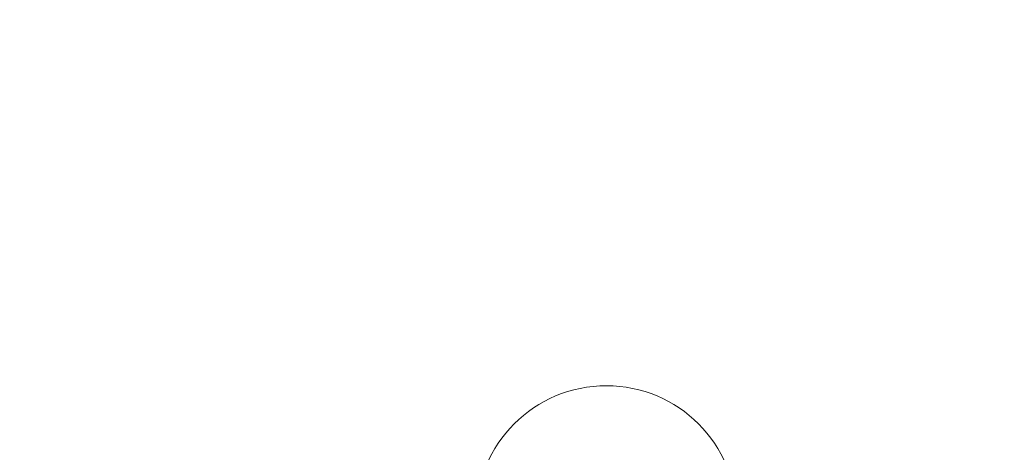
# Model space of a CAD drawing. Extents: x 413123 to 1465301, y 377724 to 504150.
# Tile 68 of 256: x 1463234 to 1463245, y 433294 to 433299. Entities that reach past the tile are written whole.
import ezdxf

# ---------------------------------------------------------------- set-up
doc = ezdxf.new("R2010")
doc.units = 0
doc.header["$MEASUREMENT"] = 0
doc.linetypes.add('DGN Style 1', pattern=[8.732639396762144, 0.01453018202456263, -8.71810921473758])
doc.linetypes.add('DGN Style 3', pattern=[20.34225483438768, 14.53018202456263, -5.812072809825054])
for name, color, linetype, lineweight in [('GE_X_Cells', 40, 'Continuous', 0), ('PV_X_Curb', 120, 'DGN Style 1', 0), ('PV_X_EOP', 7, 'DGN Style 3', 0)]:
    doc.layers.add(name, color=color, linetype=linetype, lineweight=lineweight)

# ---------------------------------------------------------------- blocks, each defined once
blk = doc.blocks.new('PC_73')
at = {"layer": 'GE_X_Cells', "color": 52, "linetype": 'Continuous', "lineweight": 0}
blk.add_circle((0, 0), 0.075, dxfattribs=at)

msp = doc.modelspace()

# ---------------------------------------------------------------- linework, layer by layer
at = {"layer": 'PV_X_Curb'}
for points, knots in [([(1463034.114341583, 433358.5354235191, 570.967442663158), (1463034.382762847, 433357.8525596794, 570.9829174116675), (1463034.902669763, 433356.6746703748, 570.9791408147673), (1463036.322057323, 433354.5205973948, 570.6849760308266), (1463037.748960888, 433352.2020754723, 570.6878951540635), (1463040.018756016, 433349.1857511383, 570.9427811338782), (1463042.639031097, 433346.7780487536, 570.7955674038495), (1463044.970687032, 433345.5933757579, 570.8824061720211), (1463045.921303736, 433345.2188641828, 570.878208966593), (1463051.106075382, 433343.1762354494, 570.8553169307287), (1463056.290847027, 433341.1336067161, 570.8324248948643), (1463061.475618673, 433339.0909779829, 570.809532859), (1463062.018547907, 433338.9041474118, 570.7725412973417), (1463062.561477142, 433338.7173168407, 570.7355497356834), (1463063.104406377, 433338.5304862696, 570.6985581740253), (1463069.657625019, 433335.9461940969, 570.7210719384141), (1463076.21084366, 433333.3619019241, 570.7435857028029), (1463082.764062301, 433330.7776097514, 570.7660994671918), (1463087.246478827, 433329.0023655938, 570.8028168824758), (1463091.728895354, 433327.2271214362, 570.8395342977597), (1463096.211311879, 433325.4518772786, 570.8762517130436), (1463096.878442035, 433325.1897515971, 570.9638925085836), (1463097.545572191, 433324.9276259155, 571.0515333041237), (1463098.212702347, 433324.6655002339, 571.1391740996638), (1463104.831686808, 433322.094946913, 571.1640382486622), (1463111.45067127, 433319.524393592, 571.1889023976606), (1463118.069655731, 433316.953840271, 571.2137665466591), (1463125.957183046, 433313.9138789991, 571.1851535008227), (1463133.844710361, 433310.8739177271, 571.1565404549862), (1463141.732237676, 433307.8339564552, 571.1279274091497), (1463145.767175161, 433306.241790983, 571.1313455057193), (1463149.802112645, 433304.6496255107, 571.134763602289), (1463153.83705013, 433303.0574600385, 571.1381816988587), (1463154.355066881, 433302.8054079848, 571.0924572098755), (1463154.873083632, 433302.5533559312, 571.0467327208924), (1463155.391100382, 433302.3013038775, 571.0010082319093), (1463159.740180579, 433300.5574304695, 571.007755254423), (1463164.089260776, 433298.8135570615, 571.0145022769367), (1463168.438340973, 433297.0696836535, 571.0212492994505), (1463173.76020955, 433294.9893866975, 571.0517121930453), (1463179.082078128, 433292.9090897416, 571.0821750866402), (1463184.403946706, 433290.8287927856, 571.1126379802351), (1463184.927832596, 433290.6024130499, 571.183469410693), (1463185.451718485, 433290.3760333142, 571.254300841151), (1463185.975604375, 433290.1496535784, 571.3251322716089), (1463193.283059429, 433287.4009373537, 571.3274320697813), (1463200.590514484, 433284.6522211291, 571.3297318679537), (1463207.897969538, 433281.9035049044, 571.3320316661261), (1463214.611583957, 433279.3049910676, 571.3660593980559), (1463221.325198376, 433276.7064772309, 571.4000871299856), (1463228.038812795, 433274.1079633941, 571.4341148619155), (1463234.876881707, 433271.4003319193, 571.5030017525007), (1463241.714950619, 433268.6927004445, 571.5718886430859), (1463248.553019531, 433265.9850689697, 571.6407755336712), (1463252.53367608, 433264.4224603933, 571.6987979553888), (1463256.514332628, 433262.8598518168, 571.7568203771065), (1463260.494989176, 433261.2972432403, 571.8148427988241), (1463261.18962272, 433261.0748617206, 571.7422662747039), (1463261.884256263, 433260.8524802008, 571.6696897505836), (1463262.578889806, 433260.6300986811, 571.5971132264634), (1463267.974277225, 433258.4984942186, 571.5913249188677), (1463273.369664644, 433256.3668897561, 571.5855366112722), (1463278.765052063, 433254.2352852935, 571.5797483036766), (1463284.039124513, 433252.1341649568, 571.626583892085), (1463289.313196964, 433250.0330446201, 571.6734194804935), (1463294.587269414, 433247.9319242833, 571.7202550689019), (1463295.147837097, 433247.7325865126, 571.8045569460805), (1463295.70840478, 433247.533248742, 571.8888588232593), (1463296.268972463, 433247.3339109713, 571.9731607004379), (1463303.262539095, 433244.6091737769, 572.0038664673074), (1463310.256105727, 433241.8844365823, 572.034572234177), (1463317.249672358, 433239.1596993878, 572.0652780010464), (1463324.8255847, 433236.206749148, 572.1003223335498), (1463332.401497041, 433233.2537989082, 572.1353666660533), (1463339.977409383, 433230.3008486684, 572.1704109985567), (1463346.624217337, 433227.6724527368, 572.1699621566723), (1463353.271025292, 433225.044056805, 572.1695133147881), (1463359.917833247, 433222.4156608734, 572.1690644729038), (1463363.666535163, 433220.9685334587, 572.1740861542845), (1463367.415237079, 433219.521406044, 572.1791078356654), (1463371.163938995, 433218.0742786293, 572.1841295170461), (1463371.754596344, 433217.8301906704, 572.1047293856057), (1463372.345253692, 433217.5861027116, 572.0253292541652), (1463372.935911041, 433217.3420147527, 571.9459291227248), (1463380.338603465, 433214.4611246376, 571.9041823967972), (1463387.741295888, 433211.5802345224, 571.8624356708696), (1463395.143988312, 433208.6993444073, 571.8206889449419), (1463403.121855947, 433205.5721027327, 571.8539167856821), (1463411.099723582, 433202.4448610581, 571.8871446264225), (1463419.077591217, 433199.3176193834, 571.9203724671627), (1463419.407565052, 433199.1647159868, 571.9396248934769), (1463419.737538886, 433199.0118125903, 571.9588773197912), (1463420.067512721, 433198.8589091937, 571.9781297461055)], [0, 0, 0, 0, 0.004163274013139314, 0.007301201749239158, 0.0146979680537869, 0.01957460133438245, 0.02877745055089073, 0.03448275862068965, 0.03448275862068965, 0.03448275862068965, 0.06896551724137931, 0.06896551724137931, 0.06896551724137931, 0.1034482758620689, 0.1034482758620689, 0.1034482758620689, 0.1379310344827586, 0.1379310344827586, 0.1379310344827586, 0.1724137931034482, 0.1724137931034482, 0.1724137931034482, 0.2068965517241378, 0.2068965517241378, 0.2068965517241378, 0.2413793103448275, 0.2413793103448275, 0.2413793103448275, 0.2758620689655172, 0.2758620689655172, 0.2758620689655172, 0.3103448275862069, 0.3103448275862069, 0.3103448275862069, 0.3448275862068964, 0.3448275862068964, 0.3448275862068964, 0.3793103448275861, 0.3793103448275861, 0.3793103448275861, 0.4137931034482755, 0.4137931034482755, 0.4137931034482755, 0.4482758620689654, 0.4482758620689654, 0.4482758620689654, 0.4827586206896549, 0.4827586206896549, 0.4827586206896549, 0.5172413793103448, 0.5172413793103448, 0.5172413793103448, 0.5517241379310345, 0.5517241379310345, 0.5517241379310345, 0.5862068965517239, 0.5862068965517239, 0.5862068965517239, 0.6206896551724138, 0.6206896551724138, 0.6206896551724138, 0.6551724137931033, 0.6551724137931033, 0.6551724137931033, 0.6896551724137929, 0.6896551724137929, 0.6896551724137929, 0.7241379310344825, 0.7241379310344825, 0.7241379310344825, 0.7586206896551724, 0.7586206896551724, 0.7586206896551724, 0.7931034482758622, 0.7931034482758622, 0.7931034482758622, 0.8275862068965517, 0.8275862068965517, 0.8275862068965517, 0.8620689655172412, 0.8620689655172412, 0.8620689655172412, 0.8965517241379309, 0.8965517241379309, 0.8965517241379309, 0.9310344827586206, 0.9310344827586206, 0.9310344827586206, 0.9655172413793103, 0.9655172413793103, 0.9655172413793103, 1, 1, 1, 1]), ([(1463694.730807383, 433042.1012902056, 573.2000085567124), (1463688.122071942, 433044.6665198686, 573.2117681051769), (1463681.5133365, 433047.2317495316, 573.2235276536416), (1463674.904601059, 433049.7969791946, 573.2352872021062), (1463669.906627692, 433051.7384291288, 573.2422034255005), (1463664.908654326, 433053.679879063, 573.249119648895), (1463659.910680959, 433055.6213289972, 573.2560358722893), (1463659.31440991, 433055.8530469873, 573.3282538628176), (1463658.718138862, 433056.0847649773, 573.400471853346), (1463658.121867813, 433056.3164829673, 573.4726898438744), (1463656.811811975, 433056.8455353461, 573.4691755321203), (1463655.501756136, 433057.3745877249, 573.4656612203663), (1463654.191700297, 433057.9036401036, 573.4621469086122), (1463647.078403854, 433060.7016199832, 573.4311409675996), (1463639.965107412, 433063.4995998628, 573.4001350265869), (1463632.851810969, 433066.2975797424, 573.3691290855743), (1463626.603526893, 433068.7760307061, 573.3262890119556), (1463620.355242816, 433071.25448167, 573.2834489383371), (1463614.10695874, 433073.7329326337, 573.2406088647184), (1463606.821724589, 433076.5483492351, 573.1778320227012), (1463599.536490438, 433079.3637658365, 573.1150551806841), (1463592.251256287, 433082.1791824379, 573.052278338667), (1463585.048675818, 433085.0513616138, 572.9767093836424), (1463577.846095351, 433087.9235407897, 572.901140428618), (1463570.643514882, 433090.7957199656, 572.8255714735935), (1463568.520856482, 433091.6009161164, 572.8136526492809), (1463566.398198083, 433092.4061122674, 572.8017338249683), (1463564.275539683, 433093.2113084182, 572.7898150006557), (1463563.658286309, 433093.4932407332, 572.723361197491), (1463563.041032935, 433093.7751730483, 572.6569073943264), (1463562.423779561, 433094.0571053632, 572.5904535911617), (1463557.897842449, 433095.8076798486, 572.5495712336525), (1463553.371905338, 433097.5582543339, 572.5086888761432), (1463548.845968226, 433099.3088288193, 572.4678065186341), (1463541.746736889, 433102.0973839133, 572.4116307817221), (1463534.647505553, 433104.8859390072, 572.3554550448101), (1463527.548274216, 433107.6744941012, 572.2992793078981), (1463527.099574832, 433107.8541490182, 572.3819727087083), (1463526.650875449, 433108.0338039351, 572.4646661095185), (1463526.202176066, 433108.2134588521, 572.5473595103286), (1463518.442801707, 433111.2934591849, 572.5872886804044), (1463510.683427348, 433114.3734595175, 572.6272178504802), (1463502.924052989, 433117.4534598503, 572.6671470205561), (1463495.101662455, 433120.5759616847, 572.6180249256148), (1463487.279271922, 433123.6984635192, 572.5689028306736), (1463479.456881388, 433126.8209653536, 572.5197807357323), (1463474.540841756, 433128.7396558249, 572.5305568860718), (1463469.624802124, 433130.6583462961, 572.5413330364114), (1463464.708762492, 433132.5770367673, 572.5521091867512), (1463464.15178183, 433132.7738995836, 572.4839343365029), (1463463.594801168, 433132.9707623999, 572.4157594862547), (1463463.037820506, 433133.1676252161, 572.3475846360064), (1463455.395093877, 433136.1460172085, 572.2965798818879), (1463447.752367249, 433139.1244092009, 572.2455751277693), (1463440.10964062, 433142.1028011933, 572.1945703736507), (1463439.463345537, 433142.3911085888, 572.2249332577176), (1463438.817050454, 433142.6794159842, 572.2552961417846), (1463438.170755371, 433142.9677233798, 572.2856590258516), (1463431.589276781, 433145.5431962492, 572.3185177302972), (1463425.007798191, 433148.1186691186, 572.351376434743), (1463418.4263196, 433150.6941419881, 572.3842351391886), (1463413.565512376, 433152.6091060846, 572.3506952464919), (1463408.704705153, 433154.5240701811, 572.3171553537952), (1463403.843897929, 433156.4390342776, 572.2836154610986), (1463402.295983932, 433157.0721267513, 572.2966227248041), (1463400.748069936, 433157.7052192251, 572.3096299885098), (1463399.20015594, 433158.3383116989, 572.3226372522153), (1463398.571326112, 433158.6030358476, 572.2531442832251), (1463397.942496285, 433158.8677599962, 572.1836513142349), (1463397.313666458, 433159.1324841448, 572.1141583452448), (1463389.499427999, 433162.1494767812, 572.1431257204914), (1463381.68518954, 433165.1664694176, 572.172093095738), (1463373.87095108, 433168.1834620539, 572.2010604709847), (1463373.202610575, 433168.4242856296, 572.2485422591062), (1463372.53427007, 433168.6651092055, 572.2960240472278), (1463371.865929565, 433168.9059327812, 572.3435058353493), (1463366.852918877, 433170.8940812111, 572.309207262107), (1463361.839908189, 433172.882229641, 572.2749086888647), (1463356.826897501, 433174.8703780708, 572.2406101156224), (1463350.263613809, 433177.4130764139, 572.2105829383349), (1463343.700330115, 433179.955774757, 572.1805557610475), (1463337.137046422, 433182.4984731, 572.1505285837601), (1463332.732110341, 433184.1753668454, 572.1399057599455), (1463328.327174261, 433185.8522605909, 572.129282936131), (1463323.922238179, 433187.5291543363, 572.1186601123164), (1463323.550514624, 433187.6736224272, 572.0672464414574), (1463323.17879107, 433187.8180905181, 572.0158327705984), (1463322.807067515, 433187.9625586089, 571.9644190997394), (1463314.242457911, 433191.4677850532, 571.9189611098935), (1463305.677848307, 433194.9730114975, 571.8735031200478), (1463297.113238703, 433198.4782379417, 571.8280451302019), (1463296.447798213, 433198.6498683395, 571.8729159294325), (1463295.782357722, 433198.8214987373, 571.917786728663), (1463295.116917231, 433198.9931291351, 571.9626575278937), (1463288.43623397, 433201.6173953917, 571.9595616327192), (1463281.755550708, 433204.2416616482, 571.9564657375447), (1463275.074867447, 433206.8659279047, 571.9533698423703), (1463270.698621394, 433208.5836220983, 571.955071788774), (1463266.322375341, 433210.3013162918, 571.9567737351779), (1463261.946129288, 433212.0190104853, 571.9584756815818), (1463261.255964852, 433212.2907585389, 571.8814296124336), (1463260.565800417, 433212.5625065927, 571.8043835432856), (1463259.875635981, 433212.8342546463, 571.7273374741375), (1463253.221984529, 433215.4661261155, 571.684237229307), (1463246.568333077, 433218.0979975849, 571.6411369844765), (1463239.914681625, 433220.7298690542, 571.5980367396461), (1463232.697418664, 433223.5591135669, 571.584901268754), (1463225.480155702, 433226.3883580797, 571.5717657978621), (1463218.262892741, 433229.2176025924, 571.5586303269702), (1463212.689928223, 433231.3845503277, 571.501804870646), (1463207.116963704, 433233.5514980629, 571.4449794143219), (1463201.543999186, 433235.7184457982, 571.3881539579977), (1463197.702392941, 433237.2969398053, 571.3824755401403), (1463193.860786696, 433238.8754338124, 571.376797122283), (1463190.01918045, 433240.4539278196, 571.3711187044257), (1463189.420555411, 433240.6641899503, 571.4587546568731), (1463188.821930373, 433240.874452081, 571.5463906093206), (1463188.223305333, 433241.0847142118, 571.6340265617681), (1463185.054584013, 433242.3131517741, 571.6250500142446), (1463181.885862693, 433243.5415893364, 571.6160734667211), (1463178.717141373, 433244.7700268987, 571.6070969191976), (1463171.181422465, 433247.7347391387, 571.5342143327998), (1463163.645703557, 433250.6994513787, 571.4613317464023), (1463156.10998465, 433253.6641636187, 571.3884491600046), (1463148.761307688, 433256.5197229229, 571.322577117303), (1463141.412630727, 433259.3752822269, 571.2567050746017), (1463134.063953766, 433262.2308415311, 571.1908330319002), (1463126.984343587, 433264.9936274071, 571.2120531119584), (1463119.904733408, 433267.756413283, 571.2332731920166), (1463112.82512323, 433270.519199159, 571.2544932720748), (1463106.948373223, 433272.8554993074, 571.272380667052), (1463101.071623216, 433275.1917994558, 571.290268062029), (1463095.19487321, 433277.5280996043, 571.3081554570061), (1463087.382378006, 433280.5556578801, 571.2445784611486), (1463079.569882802, 433283.583216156, 571.1810014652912), (1463071.757387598, 433286.6107744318, 571.1174244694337), (1463067.011834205, 433288.4980060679, 571.0790224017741), (1463062.266280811, 433290.385237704, 571.0406203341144), (1463057.520727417, 433292.27246934, 571.0022182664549), (1463052.596696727, 433294.1302708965, 570.9741905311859), (1463047.672666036, 433295.988072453, 570.946162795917), (1463042.748635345, 433297.8458740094, 570.9181350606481), (1463040.996474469, 433298.028892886, 570.6600759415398), (1463037.884741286, 433298.0614564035, 570.3732611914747), (1463033.533792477, 433297.4811137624, 570.213053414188), (1463028.578927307, 433295.8351240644, 570.8846791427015), (1463025.750437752, 433293.3300609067, 570.5443428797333), (1463024.222435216, 433291.00068514, 570.5092220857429), (1463023.412434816, 433289.7658735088, 570.490604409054), (1463022.602434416, 433288.5310618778, 570.4719867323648), (1463021.792434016, 433287.2962502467, 570.4533690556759), (1463021.001432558, 433285.3732457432, 570.5012869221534), (1463020.2104311, 433283.4502412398, 570.549204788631), (1463019.419429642, 433281.5272367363, 570.5971226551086), (1463018.531487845, 433279.3825151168, 570.6481372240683), (1463017.643546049, 433277.2377934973, 570.6991517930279), (1463016.755604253, 433275.0930718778, 570.7501663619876), (1463014.741467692, 433270.0950215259, 570.9656913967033), (1463012.727331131, 433265.096971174, 571.181216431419), (1463010.71319457, 433260.0989208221, 571.3967414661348)], [0, 0, 0, 0, 0.01923076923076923, 0.01923076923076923, 0.01923076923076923, 0.03846153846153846, 0.03846153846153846, 0.03846153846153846, 0.05769230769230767, 0.05769230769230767, 0.05769230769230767, 0.07692307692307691, 0.07692307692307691, 0.07692307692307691, 0.09615384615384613, 0.09615384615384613, 0.09615384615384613, 0.1153846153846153, 0.1153846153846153, 0.1153846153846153, 0.1346153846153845, 0.1346153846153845, 0.1346153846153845, 0.1538461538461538, 0.1538461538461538, 0.1538461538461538, 0.1730769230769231, 0.1730769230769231, 0.1730769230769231, 0.1923076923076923, 0.1923076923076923, 0.1923076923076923, 0.2115384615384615, 0.2115384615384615, 0.2115384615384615, 0.2307692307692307, 0.2307692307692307, 0.2307692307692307, 0.25, 0.25, 0.25, 0.269230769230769, 0.269230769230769, 0.269230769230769, 0.2884615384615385, 0.2884615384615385, 0.2884615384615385, 0.3076923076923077, 0.3076923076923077, 0.3076923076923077, 0.3269230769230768, 0.3269230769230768, 0.3269230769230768, 0.3461538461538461, 0.3461538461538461, 0.3461538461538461, 0.3653846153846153, 0.3653846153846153, 0.3653846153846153, 0.3846153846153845, 0.3846153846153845, 0.3846153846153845, 0.4038461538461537, 0.4038461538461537, 0.4038461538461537, 0.423076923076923, 0.423076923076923, 0.423076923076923, 0.4423076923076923, 0.4423076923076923, 0.4423076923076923, 0.4615384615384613, 0.4615384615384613, 0.4615384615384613, 0.4807692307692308, 0.4807692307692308, 0.4807692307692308, 0.5, 0.5, 0.5, 0.5192307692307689, 0.5192307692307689, 0.5192307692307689, 0.538461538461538, 0.538461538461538, 0.538461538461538, 0.5576923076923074, 0.5576923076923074, 0.5576923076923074, 0.576923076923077, 0.576923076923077, 0.576923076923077, 0.5961538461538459, 0.5961538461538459, 0.5961538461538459, 0.6153846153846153, 0.6153846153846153, 0.6153846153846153, 0.6346153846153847, 0.6346153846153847, 0.6346153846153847, 0.6538461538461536, 0.6538461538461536, 0.6538461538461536, 0.673076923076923, 0.673076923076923, 0.673076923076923, 0.6923076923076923, 0.6923076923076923, 0.6923076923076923, 0.7115384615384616, 0.7115384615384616, 0.7115384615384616, 0.7307692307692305, 0.7307692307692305, 0.7307692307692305, 0.7499999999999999, 0.7499999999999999, 0.7499999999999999, 0.7692307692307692, 0.7692307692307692, 0.7692307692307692, 0.7884615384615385, 0.7884615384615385, 0.7884615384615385, 0.8076923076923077, 0.8076923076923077, 0.8076923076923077, 0.826923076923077, 0.826923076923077, 0.826923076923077, 0.846153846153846, 0.846153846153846, 0.846153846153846, 0.8653846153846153, 0.8653846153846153, 0.8653846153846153, 0.8846153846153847, 0.8846153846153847, 0.8846153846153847, 0.9038461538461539, 0.9038461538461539, 0.9038461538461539, 0.9087225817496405, 0.9125585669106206, 0.9159702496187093, 0.9230769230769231, 0.9230769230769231, 0.9230769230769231, 0.9423076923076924, 0.9423076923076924, 0.9423076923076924, 0.9615384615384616, 0.9615384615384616, 0.9615384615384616, 0.9807692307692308, 0.9807692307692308, 0.9807692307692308, 1, 1, 1, 1])]:
    msp.add_open_spline(points, degree=3, knots=knots, dxfattribs=at)
at = {"layer": 'PV_X_EOP'}
for points, knots in [([(1463033.539703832, 433358.668730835, 570.9312826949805), (1463033.78085339, 433357.7791180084, 570.9319642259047), (1463034.311810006, 433356.414696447, 570.9129230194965), (1463035.936664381, 433354.210215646, 570.7574772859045), (1463037.392149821, 433351.9520015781, 570.7191112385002), (1463039.598433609, 433348.7987445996, 570.7996873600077), (1463042.441302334, 433346.5539274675, 570.6747714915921), (1463044.712350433, 433345.0075174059, 570.6881225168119), (1463045.691659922, 433344.6760572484, 570.6008205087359), (1463046.330306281, 433344.4598990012, 570.5438874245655), (1463046.96895264, 433344.243740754, 570.486954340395), (1463047.607598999, 433344.0275825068, 570.4300212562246), (1463047.46569072, 433343.5095853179, 570.4737916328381), (1463047.32378244, 433342.9915881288, 570.5175620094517), (1463047.181874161, 433342.4735909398, 570.5613323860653), (1463047.962688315, 433342.1715041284, 570.5523071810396), (1463048.74350247, 433341.8694173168, 570.5432819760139), (1463049.524316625, 433341.5673305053, 570.5342567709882), (1463049.723445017, 433342.0454324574, 570.5031497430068), (1463049.92257341, 433342.5235344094, 570.4720427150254), (1463050.121701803, 433343.0016363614, 570.4409356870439), (1463054.363252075, 433341.3299102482, 570.4898514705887), (1463058.604802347, 433339.658184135, 570.5387672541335), (1463062.84635262, 433337.9864580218, 570.5876830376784), (1463069.380437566, 433335.4247592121, 570.6248076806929), (1463075.914522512, 433332.8630604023, 570.6619323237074), (1463082.448607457, 433330.3013615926, 570.699056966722), (1463087.637972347, 433328.22388055, 570.7205322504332), (1463092.827337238, 433326.1463995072, 570.7420075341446), (1463098.016702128, 433324.0689184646, 570.7634828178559), (1463104.657268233, 433321.5116641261, 570.769767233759), (1463111.297834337, 433318.9544097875, 570.7760516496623), (1463117.938400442, 433316.3971554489, 570.7823360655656), (1463125.924840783, 433313.2674390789, 570.73748834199), (1463133.911281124, 433310.1377227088, 570.6926406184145), (1463141.897721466, 433307.0080063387, 570.647792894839), (1463141.717745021, 433306.5125578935, 570.6799613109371), (1463141.537768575, 433306.0171094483, 570.7121297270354), (1463141.35779213, 433305.5216610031, 570.7442981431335), (1463142.229950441, 433305.2201381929, 570.7485050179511), (1463143.102108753, 433304.9186153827, 570.7527118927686), (1463143.974267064, 433304.6170925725, 570.7569187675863), (1463144.185348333, 433305.0788176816, 570.735481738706), (1463144.396429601, 433305.5405427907, 570.7140447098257), (1463144.607510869, 433306.0022678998, 570.6926076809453), (1463147.58473388, 433304.8543661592, 570.7341019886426), (1463150.56195689, 433303.7064644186, 570.7755962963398), (1463153.539179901, 433302.558562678, 570.817090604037), (1463158.44037952, 433300.5705139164, 570.826934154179), (1463163.341579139, 433298.5824651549, 570.8367777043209), (1463168.242778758, 433296.5944163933, 570.8466212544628), (1463174.091388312, 433294.2251577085, 570.8787504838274), (1463179.939997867, 433291.8558990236, 570.9108797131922), (1463185.788607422, 433289.4866403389, 570.9430089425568), (1463193.090936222, 433286.8080451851, 571.0096381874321), (1463200.393265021, 433284.1294500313, 571.0762674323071), (1463207.695593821, 433281.4508548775, 571.1428966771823), (1463214.34865388, 433278.828976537, 571.1804566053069), (1463221.001713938, 433276.2070981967, 571.2180165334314), (1463227.654773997, 433273.5852198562, 571.2555764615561), (1463234.593717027, 433270.8614597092, 571.311327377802), (1463241.532660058, 433268.1376995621, 571.3670782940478), (1463248.471603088, 433265.413939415, 571.4228292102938), (1463251.006317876, 433264.4249023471, 571.4376305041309), (1463253.541032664, 433263.4358652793, 571.452431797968), (1463256.075747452, 433262.4468282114, 571.4672330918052), (1463255.94008792, 433261.9072334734, 571.4705339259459), (1463255.804428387, 433261.3676387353, 571.4738347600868), (1463255.668768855, 433260.8280439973, 571.4771355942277), (1463256.445551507, 433260.5848901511, 571.4871075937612), (1463257.222334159, 433260.3417363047, 571.4970795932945), (1463257.999116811, 433260.0985824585, 571.507051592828), (1463258.226294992, 433260.5106164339, 571.4958264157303), (1463258.453473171, 433260.9226504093, 571.4846012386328), (1463258.680651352, 433261.3346843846, 571.4733760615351), (1463259.925804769, 433260.8493021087, 571.4829525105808), (1463261.170958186, 433260.3639198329, 571.4925289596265), (1463262.416111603, 433259.878537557, 571.5021054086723), (1463267.791649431, 433257.7869022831, 571.5241727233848), (1463273.167187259, 433255.6952670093, 571.5462400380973), (1463278.542725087, 433253.6036317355, 571.5683073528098), (1463284.352399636, 433251.3217999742, 571.5814787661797), (1463290.162074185, 433249.039968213, 571.5946501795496), (1463295.971748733, 433246.7581364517, 571.6078215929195), (1463302.949122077, 433244.0521724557, 571.6351321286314), (1463309.926495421, 433241.3462084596, 571.6624426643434), (1463316.903868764, 433238.6402444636, 571.6897532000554), (1463324.563747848, 433235.6405621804, 571.7285381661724), (1463332.223626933, 433232.6408798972, 571.7673231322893), (1463339.883506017, 433229.641197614, 571.8061080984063), (1463346.449952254, 433227.0690864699, 571.8205958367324), (1463353.01639849, 433224.4969753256, 571.8350835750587), (1463359.582844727, 433221.9248641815, 571.8495713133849), (1463363.961849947, 433220.2403229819, 571.8408310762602), (1463368.340855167, 433218.5557817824, 571.8320908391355), (1463372.719860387, 433216.8712405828, 571.8233506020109), (1463380.126525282, 433213.9587859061, 571.7905530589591), (1463387.533190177, 433211.0463312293, 571.7577555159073), (1463394.939855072, 433208.1338765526, 571.7249579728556), (1463402.425974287, 433205.1637758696, 571.7534560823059), (1463409.912093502, 433202.1936751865, 571.7819541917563), (1463417.398212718, 433199.2235745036, 571.8104523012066), (1463417.229394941, 433198.7682275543, 571.8194733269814), (1463417.060577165, 433198.3128806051, 571.8284943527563), (1463416.891759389, 433197.8575336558, 571.8375153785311), (1463417.692446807, 433197.4966240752, 571.8487103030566), (1463418.493134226, 433197.1357144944, 571.859905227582), (1463419.293821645, 433196.7748049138, 571.8711001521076), (1463419.475032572, 433197.247288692, 571.8477905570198), (1463419.6562435, 433197.7197724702, 571.8244809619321), (1463419.837454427, 433198.1922562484, 571.8011713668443), (1463419.83781155, 433198.2226624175, 571.7953862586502), (1463419.838168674, 433198.2530685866, 571.789601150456), (1463419.838525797, 433198.2834747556, 571.7838160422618)], [0, 0, 0, 0, 0.003968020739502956, 0.006425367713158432, 0.01199892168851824, 0.01581541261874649, 0.02326256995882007, 0.02777777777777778, 0.02777777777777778, 0.02777777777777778, 0.05555555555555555, 0.05555555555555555, 0.05555555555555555, 0.08333333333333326, 0.08333333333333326, 0.08333333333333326, 0.1111111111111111, 0.1111111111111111, 0.1111111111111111, 0.1388888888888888, 0.1388888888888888, 0.1388888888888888, 0.1666666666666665, 0.1666666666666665, 0.1666666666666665, 0.1944444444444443, 0.1944444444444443, 0.1944444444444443, 0.2222222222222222, 0.2222222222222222, 0.2222222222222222, 0.25, 0.25, 0.25, 0.2777777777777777, 0.2777777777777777, 0.2777777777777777, 0.3055555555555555, 0.3055555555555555, 0.3055555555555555, 0.333333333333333, 0.333333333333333, 0.333333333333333, 0.3611111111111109, 0.3611111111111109, 0.3611111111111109, 0.3888888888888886, 0.3888888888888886, 0.3888888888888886, 0.4166666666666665, 0.4166666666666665, 0.4166666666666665, 0.4444444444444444, 0.4444444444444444, 0.4444444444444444, 0.472222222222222, 0.472222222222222, 0.472222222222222, 0.5, 0.5, 0.5, 0.5277777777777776, 0.5277777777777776, 0.5277777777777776, 0.5555555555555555, 0.5555555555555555, 0.5555555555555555, 0.5833333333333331, 0.5833333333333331, 0.5833333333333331, 0.6111111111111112, 0.6111111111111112, 0.6111111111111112, 0.638888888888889, 0.638888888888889, 0.638888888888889, 0.6666666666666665, 0.6666666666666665, 0.6666666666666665, 0.6944444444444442, 0.6944444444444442, 0.6944444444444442, 0.722222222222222, 0.722222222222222, 0.722222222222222, 0.7499999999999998, 0.7499999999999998, 0.7499999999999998, 0.7777777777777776, 0.7777777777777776, 0.7777777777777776, 0.8055555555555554, 0.8055555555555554, 0.8055555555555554, 0.8333333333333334, 0.8333333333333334, 0.8333333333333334, 0.861111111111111, 0.861111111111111, 0.861111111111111, 0.8888888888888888, 0.8888888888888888, 0.8888888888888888, 0.9166666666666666, 0.9166666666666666, 0.9166666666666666, 0.9444444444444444, 0.9444444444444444, 0.9444444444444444, 0.9722222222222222, 0.9722222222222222, 0.9722222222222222, 1, 1, 1, 1]), ([(1463695.37345491, 433042.3269481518, 573.2056029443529), (1463695.118355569, 433042.4173281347, 573.1929567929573), (1463694.863256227, 433042.5077081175, 573.1803106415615), (1463694.608156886, 433042.5980881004, 573.1676644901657), (1463688.127196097, 433045.133574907, 573.1638691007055), (1463681.646235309, 433047.6690617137, 573.1600737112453), (1463675.165274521, 433050.2045485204, 573.1562783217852), (1463668.255959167, 433052.9440202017, 573.1540820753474), (1463661.346643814, 433055.6834918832, 573.1518858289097), (1463654.437328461, 433058.4229635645, 573.149689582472), (1463647.338400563, 433061.2071824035, 573.1301154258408), (1463640.239472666, 433063.9914012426, 573.1105412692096), (1463633.140544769, 433066.7756200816, 573.0909671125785), (1463626.823799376, 433069.2202639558, 573.0453158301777), (1463620.507053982, 433071.6649078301, 572.999664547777), (1463614.190308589, 433074.1095517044, 572.9540132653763), (1463606.930945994, 433076.9629614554, 572.8967218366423), (1463599.671583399, 433079.8163712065, 572.8394304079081), (1463592.412220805, 433082.6697809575, 572.7821389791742), (1463585.208613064, 433085.5359198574, 572.7224006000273), (1463578.005005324, 433088.4020587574, 572.6626622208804), (1463570.801397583, 433091.2681976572, 572.6029238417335), (1463563.539543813, 433094.1288766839, 572.5195568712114), (1463556.277690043, 433096.9895557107, 572.4361899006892), (1463549.015836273, 433099.8502347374, 572.3528229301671), (1463541.464235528, 433102.896740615, 572.3143753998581), (1463533.912634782, 433105.9432464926, 572.2759278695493), (1463526.361034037, 433108.9897523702, 572.2374803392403), (1463524.510466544, 433109.6486739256, 572.222419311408), (1463522.659899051, 433110.307595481, 572.2073582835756), (1463520.809331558, 433110.9665170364, 572.1922972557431), (1463520.996148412, 433111.478044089, 572.2051758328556), (1463521.182965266, 433111.9895711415, 572.2180544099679), (1463521.36978212, 433112.5010981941, 572.2309329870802), (1463520.520611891, 433112.8412018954, 572.2365752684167), (1463519.671441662, 433113.1813055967, 572.2422175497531), (1463518.822271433, 433113.5214092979, 572.2478598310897), (1463518.644435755, 433113.0349413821, 572.2388127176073), (1463518.466600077, 433112.5484734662, 572.229765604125), (1463518.288764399, 433112.0620055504, 572.2207184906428), (1463514.835464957, 433113.4033588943, 572.2367800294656), (1463511.382165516, 433114.7447122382, 572.2528415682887), (1463507.928866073, 433116.0860655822, 572.2689031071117), (1463493.594865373, 433121.7420238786, 572.2482959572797), (1463479.260864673, 433127.3979821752, 572.2276888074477), (1463464.926863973, 433133.0539404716, 572.2070816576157), (1463449.455525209, 433139.0728186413, 572.1640707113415), (1463433.984186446, 433145.0916968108, 572.1210597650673), (1463418.512847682, 433151.1105749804, 572.0780488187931), (1463413.328996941, 433153.1553309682, 572.0135393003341), (1463408.145146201, 433155.200086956, 571.9490297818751), (1463402.961295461, 433157.2448429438, 571.8845202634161), (1463403.132465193, 433157.7716799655, 571.9190447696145), (1463403.303634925, 433158.2985169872, 571.953569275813), (1463403.474804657, 433158.825354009, 571.9880937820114), (1463402.600267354, 433159.1613721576, 571.9863420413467), (1463401.725730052, 433159.4973903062, 571.984590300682), (1463400.851192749, 433159.8334084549, 571.9828385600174), (1463400.653049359, 433159.3552482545, 571.9439093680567), (1463400.454905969, 433158.8770880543, 571.9049801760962), (1463400.256762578, 433158.3989278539, 571.8660509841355), (1463399.322085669, 433158.774478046, 571.9116587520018), (1463398.387408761, 433159.150028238, 571.9572665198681), (1463397.452731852, 433159.5255784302, 572.0028742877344), (1463389.04126259, 433162.8168634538, 571.9920574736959), (1463380.629793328, 433166.1081484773, 571.9812406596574), (1463372.218324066, 433169.3994335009, 571.9704238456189), (1463367.156032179, 433171.3851717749, 571.9528553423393), (1463362.093740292, 433173.370910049, 571.9352868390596), (1463357.031448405, 433175.3566483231, 571.91771833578), (1463350.485608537, 433177.9162151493, 571.9032139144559), (1463343.93976867, 433180.4757819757, 571.8887094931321), (1463337.393928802, 433183.0353488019, 571.8742050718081), (1463332.955818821, 433184.7683232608, 571.8612483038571), (1463328.517708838, 433186.5012977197, 571.8482915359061), (1463324.079598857, 433188.2342721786, 571.835334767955), (1463307.834725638, 433194.592922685, 571.7755947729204), (1463291.58985242, 433200.9515731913, 571.7158547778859), (1463275.344979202, 433207.3102236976, 571.6561147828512), (1463270.255842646, 433209.3105723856, 571.6395679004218), (1463265.16670609, 433211.3109210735, 571.6230210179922), (1463260.077569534, 433213.3112697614, 571.6064741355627), (1463253.452444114, 433215.9179517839, 571.5595870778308), (1463246.827318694, 433218.5246338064, 571.5127000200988), (1463240.202193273, 433221.1313158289, 571.4658129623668), (1463232.962477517, 433223.9732301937, 571.4532933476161), (1463225.722761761, 433226.8151445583, 571.4407737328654), (1463218.483046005, 433229.6570589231, 571.4282541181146), (1463212.90690448, 433231.8646312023, 571.4088467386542), (1463207.330762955, 433234.0722034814, 571.3894393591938), (1463201.754621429, 433236.2797757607, 571.3700319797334), (1463194.142429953, 433239.2572758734, 571.3409586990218), (1463186.530238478, 433242.2347759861, 571.3118854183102), (1463178.918047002, 433245.2122760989, 571.2828121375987), (1463169.428496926, 433248.9128530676, 571.1919051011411), (1463159.93894685, 433252.6134300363, 571.1009980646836), (1463150.449396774, 433256.314007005, 571.0100910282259), (1463145.077359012, 433258.4557943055, 570.9673048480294), (1463139.70532125, 433260.5975816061, 570.9245186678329), (1463134.333283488, 433262.7393689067, 570.8817324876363), (1463132.297653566, 433263.5246301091, 570.8037126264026), (1463130.262023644, 433264.3098913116, 570.7256927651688), (1463128.226393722, 433265.0951525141, 570.6476729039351), (1463128.413443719, 433265.4813551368, 570.6980714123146), (1463128.600493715, 433265.8675577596, 570.748469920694), (1463128.787543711, 433266.2537603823, 570.7988684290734), (1463127.919822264, 433266.676285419, 570.7925938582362), (1463127.052100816, 433267.0988104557, 570.786319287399), (1463126.184379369, 433267.5213354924, 570.7800447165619), (1463126.004706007, 433267.0870623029, 570.7088488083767), (1463125.825032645, 433266.6527891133, 570.6376529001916), (1463125.645359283, 433266.2185159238, 570.5664569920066), (1463121.458270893, 433267.8591123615, 570.6667666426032), (1463117.271182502, 433269.4997087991, 570.7670762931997), (1463113.084094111, 433271.1403052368, 570.8673859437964), (1463107.189564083, 433273.4271367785, 570.8747985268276), (1463101.295034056, 433275.7139683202, 570.8822111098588), (1463095.400504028, 433278.0007998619, 570.88962369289), (1463087.576983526, 433281.0591137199, 570.8606773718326), (1463079.753463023, 433284.117427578, 570.8317310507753), (1463071.92994252, 433287.175741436, 570.8027847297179), (1463067.216062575, 433289.0371870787, 570.7609532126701), (1463062.502182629, 433290.8986327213, 570.7191216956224), (1463057.788302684, 433292.7600783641, 570.6772901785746), (1463055.438489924, 433293.6549933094, 570.597871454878), (1463053.088677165, 433294.5499082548, 570.5184527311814), (1463050.738864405, 433295.4448232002, 570.4390340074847), (1463050.919405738, 433295.974786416, 570.493206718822), (1463051.099947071, 433296.5047496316, 570.547379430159), (1463051.280488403, 433297.0347128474, 570.6015521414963), (1463050.479713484, 433297.3478403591, 570.5996470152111), (1463049.678938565, 433297.660967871, 570.5977418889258), (1463048.878163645, 433297.9740953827, 570.5958367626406), (1463048.616684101, 433297.4827268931, 570.554312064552), (1463048.355204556, 433296.9913584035, 570.5127873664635), (1463048.093725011, 433296.499989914, 570.471262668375), (1463046.16244202, 433297.1796919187, 570.4532430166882), (1463044.231159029, 433297.8593939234, 570.4352233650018), (1463042.299876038, 433298.5390959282, 570.4172037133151), (1463040.683227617, 433298.6270722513, 570.3881765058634), (1463037.665619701, 433298.5647521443, 570.3323767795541), (1463033.387011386, 433297.9238663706, 570.2772123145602), (1463028.240821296, 433296.3164198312, 570.1397972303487), (1463025.314393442, 433293.7317706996, 570.0019896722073), (1463023.773730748, 433291.3674614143, 569.9858104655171), (1463022.862373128, 433289.9688870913, 569.9762398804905), (1463021.951015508, 433288.5703127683, 569.966669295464), (1463021.039657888, 433287.1717384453, 569.9570987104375)], [0, 0, 0, 0, 0.02083333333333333, 0.02083333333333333, 0.02083333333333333, 0.04166666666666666, 0.04166666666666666, 0.04166666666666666, 0.06249999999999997, 0.06249999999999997, 0.06249999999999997, 0.08333333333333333, 0.08333333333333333, 0.08333333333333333, 0.1041666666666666, 0.1041666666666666, 0.1041666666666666, 0.1249999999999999, 0.1249999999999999, 0.1249999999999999, 0.1458333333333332, 0.1458333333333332, 0.1458333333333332, 0.1666666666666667, 0.1666666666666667, 0.1666666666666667, 0.1875, 0.1875, 0.1875, 0.2083333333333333, 0.2083333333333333, 0.2083333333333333, 0.2291666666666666, 0.2291666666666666, 0.2291666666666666, 0.2499999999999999, 0.2499999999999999, 0.2499999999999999, 0.2708333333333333, 0.2708333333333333, 0.2708333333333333, 0.2916666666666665, 0.2916666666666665, 0.2916666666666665, 0.3125, 0.3125, 0.3125, 0.3333333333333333, 0.3333333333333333, 0.3333333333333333, 0.3541666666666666, 0.3541666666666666, 0.3541666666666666, 0.375, 0.375, 0.375, 0.3958333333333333, 0.3958333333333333, 0.3958333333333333, 0.4166666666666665, 0.4166666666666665, 0.4166666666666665, 0.4374999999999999, 0.4374999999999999, 0.4374999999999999, 0.4583333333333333, 0.4583333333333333, 0.4583333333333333, 0.4791666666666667, 0.4791666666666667, 0.4791666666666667, 0.4999999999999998, 0.4999999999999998, 0.4999999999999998, 0.5208333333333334, 0.5208333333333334, 0.5208333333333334, 0.5416666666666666, 0.5416666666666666, 0.5416666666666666, 0.5624999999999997, 0.5624999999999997, 0.5624999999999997, 0.5833333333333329, 0.5833333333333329, 0.5833333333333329, 0.6041666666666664, 0.6041666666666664, 0.6041666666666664, 0.625, 0.625, 0.625, 0.6458333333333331, 0.6458333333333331, 0.6458333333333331, 0.6666666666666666, 0.6666666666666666, 0.6666666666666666, 0.6875, 0.6875, 0.6875, 0.7083333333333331, 0.7083333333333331, 0.7083333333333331, 0.7291666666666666, 0.7291666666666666, 0.7291666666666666, 0.75, 0.75, 0.75, 0.7708333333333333, 0.7708333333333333, 0.7708333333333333, 0.7916666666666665, 0.7916666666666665, 0.7916666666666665, 0.8125, 0.8125, 0.8125, 0.8333333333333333, 0.8333333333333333, 0.8333333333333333, 0.8541666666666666, 0.8541666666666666, 0.8541666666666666, 0.875, 0.875, 0.875, 0.8958333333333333, 0.8958333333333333, 0.8958333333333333, 0.9166666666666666, 0.9166666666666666, 0.9166666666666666, 0.9375, 0.9375, 0.9375, 0.9583333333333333, 0.9583333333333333, 0.9583333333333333, 0.9631710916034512, 0.9674286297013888, 0.9713421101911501, 0.9791666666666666, 0.9791666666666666, 0.9791666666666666, 1, 1, 1, 1])]:
    msp.add_open_spline(points, degree=3, knots=knots, dxfattribs=at)

# ---------------------------------------------------------------- block references
at = {"layer": 'GE_X_Cells', "color": 52, "linetype": 'Continuous', "lineweight": 0, "xscale": 20, "yscale": 20, "zscale": 20}
msp.add_blockref('PC_73', (1463240.304701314, 433293.4101351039, 571.2967862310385), dxfattribs=at)

doc.saveas('drawing.dxf')
